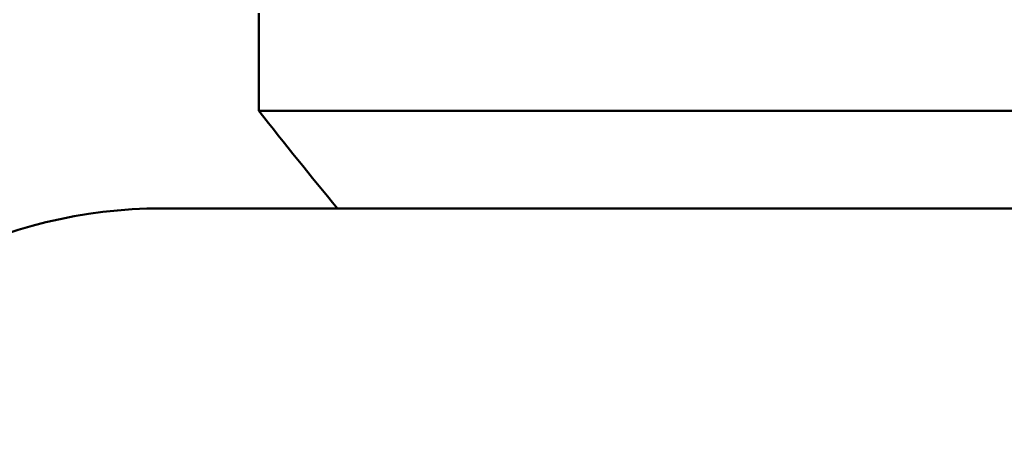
# Model space of a CAD drawing. Header units: millimetres. Extents: x 172 to 1631, y 500 to 2693.
# Tile 66 of 134: x 538.78 to 548.89, y 726.4 to 730.63. Entities that reach past the tile are written whole.
import ezdxf

# ---------------------------------------------------------------- set-up
doc = ezdxf.new("R2010")
doc.units = ezdxf.units.MM
doc.header["$LTSCALE"] = 10
doc.layers.add('Widoczne (ISO)', color=7, linetype='Continuous', lineweight=50)

msp = doc.modelspace()

# ---------------------------------------------------------------- linework, layer by layer
at = {"layer": 'Widoczne (ISO)'}
for p, q in [((541.234, 729.699), (541.234, 730.699)), ((577.234, 729.699), (541.234, 729.699)), ((578.234, 728.699), (540.235, 728.699))]:
    msp.add_line(p, q, dxfattribs=at)
msp.add_circle((559.234, 768.699), 50, dxfattribs=at)
for centre, radius, start, end in [((580.56, 760.577), 50, 218.1392, 219.6111), ((540.234, 723.699), 5, 90, 144.4561)]:
    msp.add_arc(centre, radius, start, end, dxfattribs=at)

doc.saveas('drawing.dxf')
